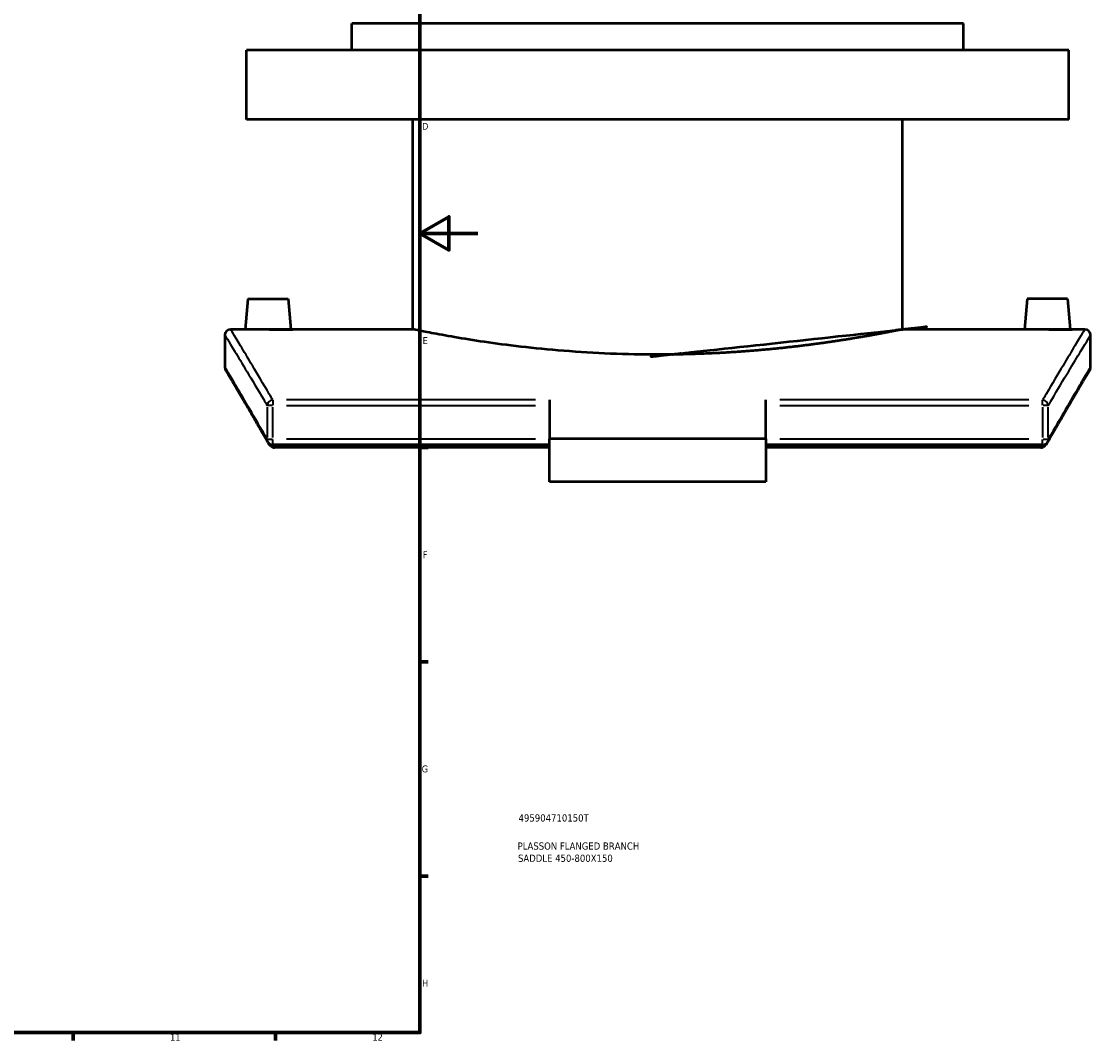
# Model space of a CAD drawing. Header units: millimetres. Extents: x -519 to 1053, y -190 to 828.
# Tile 6 of 10: x 683 to 1053, y 17 to 370. Entities that reach past the tile are written whole.
import ezdxf

# ---------------------------------------------------------------- set-up
doc = ezdxf.new("R2010")
doc.units = ezdxf.units.MM
for name, color, linetype, lineweight in [('Border (ANSI)', 7, 'Continuous', 70), ('Title (ISO)', 7, 'Continuous', 50), ('Visible (ANSI)', 7, 'Continuous', 50), ('Visible Narrow (ANSI)', 7, 'Continuous', 35)]:
    doc.layers.add(name, color=color, linetype=linetype, lineweight=lineweight)
doc.styles.add('Note Text (ANSI)', font='tahoma.ttf')
doc.styles.add('Note Text (ISO)', font='tahoma.ttf')

# ---------------------------------------------------------------- blocks, each defined once
blk = doc.blocks.new('Borders Default Border')
at = {"layer": 'Border (ANSI)'}
for p, q in [((820.9999847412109, 222.7499961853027), (823.7999725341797, 222.7499961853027)), ((820.9999847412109, 148.5000038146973), (823.7999725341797, 148.5000038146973)), ((820.9999847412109, 74.25000190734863), (823.7999725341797, 74.25000190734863)), ((700.8333587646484, 20), (700.8333587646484, 17.20000028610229)), ((770.9166717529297, 20), (770.9166717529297, 17.20000028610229))]:
    blk.add_line(p, q, dxfattribs=at)
at = {"layer": 'Border (ANSI)', "flags": 128}
for points in [[(20, 20), (20, 574.0000152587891), (820.9999847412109, 574.0000152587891), (820.9999847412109, 20), (20, 20)], [(840.9999847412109, 297.0000076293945), (820.9999847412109, 297.0000076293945), (830.9999847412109, 302.773494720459), (830.9999847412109, 291.2265014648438), (820.9999847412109, 297.0000076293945)]]:
    blk.add_lwpolyline(points, dxfattribs=at)
at = {"layer": 'Border (ANSI)', "color": 5, "true_color": 0x0000ff, "char_height": 2.39999994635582, "attachment_point": 7, "style": 'Note Text (ANSI)'}
for s, insert in [('D', (821.7207137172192, 332.9250000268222)), ('E', (821.9142307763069, 258.6750000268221)), ('F', (821.9793846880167, 184.4250000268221)), ('G', (821.6038174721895, 110.1283225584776)), ('H', (821.7255759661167, 35.92500002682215)), ('11', (734.4330685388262, 17.20000005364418)), ('12', (804.5164018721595, 17.20000005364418))]:
    blk.add_mtext(s, dxfattribs=dict(at, insert=insert))
blk = doc.blocks.new('Title Blocks ISO')
at = {"layer": 'Title (ISO)', "color": 232, "true_color": 0xca0064, "style": 'Note Text (ISO)'}
for tag, p in [('PART_NUMBER_001', (34.15585882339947, 73.1366234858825)), ('DESCRIPTION_001', (33.83688029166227, 63.39776635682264)), ('DESCRIPTION_002', (33.96112475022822, 59.17401441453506))]:
    blk.add_attdef(tag, p, '', height=2.5, dxfattribs=at)

msp = doc.modelspace()

# ---------------------------------------------------------------- linework, layer by layer
at = {"layer": 'Visible (ANSI)'}
for p, q in [((1009.376421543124, 369.7348524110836), (797.3764215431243, 369.7348524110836)), ((797.3764215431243, 360.5348524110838), (797.3764215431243, 369.7348524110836)), ((1009.376421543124, 360.5348524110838), (1009.376421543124, 369.7348524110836)), ((1045.876421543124, 360.534852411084), (760.876421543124, 360.5348524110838)), ((760.876421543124, 336.5348524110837), (760.876421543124, 360.5348524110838)), ((1045.876421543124, 336.5348524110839), (1045.876421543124, 360.5348524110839)), ((1045.876421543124, 336.5348524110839), (760.876421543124, 336.5348524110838)), ((818.5764215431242, 263.7348524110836), (818.5764215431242, 336.5348524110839)), ((988.1764215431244, 263.7348524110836), (988.1764215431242, 336.5348524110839)), ((761.3764215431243, 274.3348524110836), (760.4490417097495, 263.7348524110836)), ((761.3764215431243, 274.3348524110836), (775.3764215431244, 274.3348524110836)), ((775.3764215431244, 274.3348524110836), (776.3038013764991, 263.7348524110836)), ((1031.376421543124, 274.3348524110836), (1030.44904170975, 263.7348524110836)), ((1045.376421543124, 274.3348524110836), (1031.376421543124, 274.3348524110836)), ((1045.376421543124, 274.3348524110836), (1046.303801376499, 263.7348524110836)), ((760.4490417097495, 263.7348524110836), (755.3764215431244, 263.7348524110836)), ((818.5764215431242, 263.7348524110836), (776.3038013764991, 263.7348524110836)), ((1030.44904170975, 263.7348524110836), (988.1764215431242, 263.7348524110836)), ((1051.376421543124, 263.7348524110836), (1046.303801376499, 263.7348524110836)), ((753.3764215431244, 261.7348524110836), (753.3764215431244, 250.7348524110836)), ((1053.376421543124, 250.7348524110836), (1053.376421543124, 261.7348524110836)), ((865.876421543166, 239.2541558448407), (865.8764215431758, 225.8415183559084)), ((940.8764215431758, 225.8415183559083), (940.876421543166, 239.2541558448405)), ((865.8764215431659, 223.66181814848), (769.9956258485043, 223.66181814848)), ((865.8764215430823, 222.7762104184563), (770.5744258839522, 222.7762104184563)), ((940.8764215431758, 225.8415183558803), (865.8764215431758, 225.8415183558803)), ((865.8764215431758, 210.8415183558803), (865.8764215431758, 225.8415183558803)), ((940.8764215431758, 225.8415183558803), (940.8764215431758, 210.8415183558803)), ((1036.757217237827, 223.66181814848), (940.8764215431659, 223.66181814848)), ((1036.178417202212, 222.7762104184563), (940.8764215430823, 222.7762104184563)), ((940.8764215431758, 210.8415183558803), (865.8764215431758, 210.8415183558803))]:
    msp.add_line(p, q, dxfattribs=at)
for centre, start, end in [((755.3764215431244, 261.7348524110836), 90, 180), ((1051.376421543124, 261.7348524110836), 0, 90), ((755.3764215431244, 250.7348524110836), 180, 210.7661223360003), ((1051.376421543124, 250.7348524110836), 329.2338776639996, 0), ((769.9956258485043, 225.6618181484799), 209.7064855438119, 270), ((1036.757217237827, 225.6618181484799), 270, 330.2935144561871)]:
    msp.add_arc(centre, 2.000000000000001, start, end, dxfattribs=at)
for points, knots in [([(768.3764215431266, 263.6590037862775), (767.380504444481, 263.6590037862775), (766.3183184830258, 263.6629649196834), (764.36467224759, 263.6772782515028), (763.4732078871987, 263.6874246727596), (762.0659143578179, 263.7064717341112), (761.4562058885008, 263.7166078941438), (760.6477712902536, 263.7309004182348), (760.4490417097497, 263.7348524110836), (760.4490417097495, 263.7348524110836)], [0, 0, 0, 0, 0.2987751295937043, 0.2987751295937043, 0.5975502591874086, 0.5975502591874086, 0.8962684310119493, 0.8962684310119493, 1.19498660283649, 1.19498660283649, 1.19498660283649, 1.19498660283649]), ([(776.3038013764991, 263.7348524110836), (776.30380137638, 263.7348524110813), (776.1050717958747, 263.7309004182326), (775.2966371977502, 263.7166078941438), (774.6869287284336, 263.7064717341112), (773.2796351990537, 263.6874246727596), (772.3881708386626, 263.6772782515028), (770.4345246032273, 263.6629649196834), (769.3723386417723, 263.6590037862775), (768.3764215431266, 263.6590037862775)], [3.584959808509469, 3.584959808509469, 3.584959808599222, 3.584959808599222, 3.88367798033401, 3.88367798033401, 4.18239615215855, 4.18239615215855, 4.481171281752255, 4.481171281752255, 4.779946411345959, 4.779946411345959, 4.779946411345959, 4.779946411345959]), ([(903.3764215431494, 254.9785723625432), (898.0362070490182, 254.9785723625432), (892.5185723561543, 255.0867171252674), (881.5525344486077, 255.527461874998), (876.1040163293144, 255.8597222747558), (865.6621977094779, 256.6922495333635), (860.6602930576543, 257.1923664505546), (851.4140618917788, 258.2625803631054), (847.1698993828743, 258.8315793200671), (839.65786333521, 259.9284912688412), (836.1308400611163, 260.4951388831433), (829.9094262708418, 261.5568051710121), (827.2146141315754, 262.0507823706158), (822.8828192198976, 262.8708892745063), (821.2423928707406, 263.1969689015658), (819.0889379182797, 263.6290886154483), (818.5764215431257, 263.7348524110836), (818.5764215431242, 263.7348524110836)], [0, 0, 0, 0, 1.602064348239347, 1.602064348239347, 3.204128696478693, 3.204128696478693, 4.806193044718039, 4.806193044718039, 6.408257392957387, 6.408257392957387, 8.01022376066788, 8.01022376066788, 9.612190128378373, 9.612190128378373, 11.21415649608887, 11.21415649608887, 12.81612286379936, 12.81612286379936, 12.81612286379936, 12.81612286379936]), ([(988.1764215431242, 263.7348524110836), (988.1764215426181, 263.7348524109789), (987.6639051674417, 263.6290886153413), (985.5104502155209, 263.1969689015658), (983.8700238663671, 262.8708892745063), (979.5382289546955, 262.0507823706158), (976.843416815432, 261.5568051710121), (970.622003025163, 260.4951388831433), (967.0949797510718, 259.9284912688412), (959.582943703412, 258.8315793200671), (955.3387811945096, 258.2625803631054), (946.0925500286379, 257.1923664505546), (941.0906453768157, 256.6922495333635), (930.6488267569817, 255.8597222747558), (925.2003086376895, 255.527461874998), (914.2342707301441, 255.0867171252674), (908.7166360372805, 254.9785723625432), (903.3764215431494, 254.9785723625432)], [38.44836859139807, 38.44836859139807, 38.44836859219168, 38.44836859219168, 40.05033495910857, 40.05033495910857, 41.65230132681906, 41.65230132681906, 43.25426769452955, 43.25426769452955, 44.85623406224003, 44.85623406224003, 46.45829841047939, 46.45829841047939, 48.06036275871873, 48.06036275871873, 49.66242710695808, 49.66242710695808, 51.26449145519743, 51.26449145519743, 51.26449145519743, 51.26449145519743]), ([(1038.376421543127, 263.6590037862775), (1037.380504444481, 263.6590037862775), (1036.318318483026, 263.6629649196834), (1034.36467224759, 263.6772782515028), (1033.473207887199, 263.6874246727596), (1032.065914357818, 263.7064717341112), (1031.456205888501, 263.7166078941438), (1030.647771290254, 263.7309004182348), (1030.44904170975, 263.7348524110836), (1030.44904170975, 263.7348524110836)], [2.38997320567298, 2.38997320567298, 2.38997320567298, 2.38997320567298, 2.688748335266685, 2.688748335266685, 2.987523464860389, 2.987523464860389, 3.28624163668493, 3.28624163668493, 3.58495980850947, 3.58495980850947, 3.58495980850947, 3.58495980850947]), ([(1046.303801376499, 263.7348524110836), (1046.30380137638, 263.7348524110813), (1046.105071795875, 263.7309004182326), (1045.29663719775, 263.7166078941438), (1044.686928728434, 263.7064717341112), (1043.279635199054, 263.6874246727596), (1042.388170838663, 263.6772782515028), (1040.434524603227, 263.6629649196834), (1039.372338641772, 263.6590037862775), (1038.376421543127, 263.6590037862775)], [5.974933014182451, 5.974933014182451, 5.974933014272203, 5.974933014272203, 6.273651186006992, 6.273651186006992, 6.572369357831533, 6.572369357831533, 6.871144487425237, 6.871144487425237, 7.169919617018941, 7.169919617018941, 7.169919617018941, 7.169919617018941]), ([(768.2584749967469, 224.6707041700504), (767.3277268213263, 226.3020503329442), (766.4354795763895, 227.8587763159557), (764.7322157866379, 230.8195135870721), (763.9211809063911, 232.2235572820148), (762.3842037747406, 234.8757458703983), (761.6582643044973, 236.1238863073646), (760.2951345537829, 238.4610815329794), (759.6579469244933, 239.5501322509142), (758.4756477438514, 241.5661612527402), (757.9305385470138, 242.4931360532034), (756.9353177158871, 244.1823405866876), (756.4852079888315, 244.9445676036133), (755.6824376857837, 246.3020117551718), (755.3297784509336, 246.8972270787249), (754.7238416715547, 247.9188592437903), (754.4705648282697, 248.3452752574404), (754.0647754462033, 249.0280362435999), (753.9122629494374, 249.2843813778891), (753.7088237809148, 249.6262540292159), (753.6578965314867, 249.7117826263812), (753.6578965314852, 249.7117826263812)], [3.721051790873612, 3.721051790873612, 3.721051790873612, 3.721051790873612, 5.158052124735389, 5.158052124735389, 6.595052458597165, 6.595052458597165, 8.032052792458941, 8.032052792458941, 9.469053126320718, 9.469053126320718, 10.90605346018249, 10.90605346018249, 12.34305379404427, 12.34305379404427, 13.78005412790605, 13.78005412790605, 15.21705446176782, 15.21705446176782, 16.6540547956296, 16.6540547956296, 18.09105512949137, 18.09105512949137, 18.09105512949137, 18.09105512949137]), ([(1053.094946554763, 249.7117826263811), (1053.094946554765, 249.7117826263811), (1053.044019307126, 249.626254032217), (1052.840580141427, 249.2843813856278), (1052.688067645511, 249.0280362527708), (1052.282278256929, 248.3452752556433), (1052.029001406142, 247.9188592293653), (1051.423064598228, 246.897227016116), (1051.070405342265, 246.3020116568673), (1050.267634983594, 244.9445674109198), (1049.817525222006, 244.1823403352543), (1048.822304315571, 242.4931356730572), (1048.277195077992, 241.5661608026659), (1047.094895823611, 239.5501316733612), (1046.457708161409, 238.461080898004), (1045.09457837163, 236.1238856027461), (1044.368638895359, 234.8757451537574), (1042.831661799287, 232.223556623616), (1042.020626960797, 230.819512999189), (1040.317363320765, 227.8587759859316), (1039.425116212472, 226.3020502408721), (1038.494368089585, 224.6707041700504)], [15.38623921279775, 15.38623921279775, 15.38623921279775, 15.38623921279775, 16.82323952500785, 16.82323952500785, 18.26023983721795, 18.26023983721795, 19.69724014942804, 19.69724014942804, 21.13424046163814, 21.13424046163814, 22.57124077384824, 22.57124077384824, 24.00824108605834, 24.00824108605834, 25.44524139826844, 25.44524139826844, 26.88224171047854, 26.88224171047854, 28.31924202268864, 28.31924202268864, 29.75624233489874, 29.75624233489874, 29.75624233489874, 29.75624233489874]), ([(769.995625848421, 222.8621565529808), (769.823827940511, 222.9136739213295), (769.6624314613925, 222.9930461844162), (769.2960035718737, 223.2300579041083), (769.1049984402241, 223.4081977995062), (768.8003229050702, 223.7629803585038), (768.6690259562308, 223.9505161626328), (768.5524524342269, 224.1550829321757)], [-0.4311245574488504, -0.4311245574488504, -0.4311245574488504, -0.4311245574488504, -0.3668283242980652, -0.3668283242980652, -0.271616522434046, -0.271616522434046, -0.1871285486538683, -0.1871285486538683, -0.1871285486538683, -0.1871285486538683]), ([(769.995625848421, 222.8621565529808), (770.0528711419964, 222.8449902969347), (770.1108545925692, 222.8302778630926), (770.3026942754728, 222.7904745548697), (770.4383491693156, 222.7762104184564), (770.5744258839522, 222.7762104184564)], [0.2934025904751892, 0.2934025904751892, 0.2934025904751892, 0.2934025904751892, 0.3113637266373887, 0.3113637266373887, 0.3522251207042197, 0.3522251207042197, 0.3522251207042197, 0.3522251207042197]), ([(1038.200390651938, 224.1550829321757), (1038.083817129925, 223.9505161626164), (1037.952520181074, 223.7629803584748), (1037.647844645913, 223.4081977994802), (1037.456839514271, 223.2300579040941), (1037.090411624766, 222.9930461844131), (1036.92901514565, 222.9136739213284), (1036.757217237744, 222.8621565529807)], [-0.2041899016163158, -0.2041899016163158, -0.2041899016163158, -0.2041899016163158, -0.133485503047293, -0.133485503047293, -0.05380678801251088, -0.05380678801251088, 0, 0, 0, 0])]:
    msp.add_open_spline(points, degree=3, knots=knots, dxfattribs=at)
for points in [[(768.2584751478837, 224.6707042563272), (768.3560662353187, 224.4996536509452), (768.4540790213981, 224.3277853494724), (768.5525107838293, 224.155101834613)], [(1036.178417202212, 222.7762104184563), (1036.374776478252, 222.7762104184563), (1036.569547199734, 222.8058795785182), (1036.757217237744, 222.8621565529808)], [(1038.200332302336, 224.155101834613), (1038.29876406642, 224.3277853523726), (1038.396776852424, 224.4996536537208), (1038.49436793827, 224.6707042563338)]]:
    msp.add_open_spline(points, degree=3, dxfattribs=at)
at = {"layer": 'Visible Narrow (ANSI)'}
for p, q in [((769.8594976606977, 237.3721351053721), (768.0716348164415, 237.3721351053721)), ((769.9956258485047, 239.2091774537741), (769.9956258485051, 237.4946188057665)), ((861.082381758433, 239.2541558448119), (774.7896656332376, 239.2541558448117)), ((774.7896656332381, 237.3721351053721), (861.0823817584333, 237.3721351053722)), ((1031.963177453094, 239.2541558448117), (945.6704613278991, 239.2541558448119)), ((945.6704613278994, 237.3721351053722), (1031.963177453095, 237.3721351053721)), ((1036.757217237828, 237.4946188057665), (1036.757217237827, 239.2091774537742)), ((1038.68120826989, 237.3721351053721), (1036.893345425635, 237.3721351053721)), ((768.0389247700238, 236.7866192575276), (768.0389247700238, 226.2473339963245)), ((769.9956258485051, 226.2473339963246), (769.9956258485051, 236.7866192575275)), ((1036.757217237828, 236.7866192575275), (1036.757217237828, 226.2473339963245)), ((1038.713918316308, 226.2473339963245), (1038.713918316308, 236.7866192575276)), ((768.0716348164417, 225.6618181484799), (769.8594976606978, 225.6618181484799)), ((769.9956258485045, 223.6679834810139), (769.9956258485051, 225.5048999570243)), ((861.0823817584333, 225.6618181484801), (774.7896656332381, 225.6618181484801)), ((1031.963177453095, 225.6618181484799), (945.6704613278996, 225.6618181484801)), ((1036.757217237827, 223.6679834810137), (1036.757217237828, 225.5048999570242)), ((1036.893345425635, 225.6618181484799), (1038.68120826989, 225.6618181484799))]:
    msp.add_line(p, q, dxfattribs=at)
for centre, major_axis, ratio, start_param, end_param in [((769.9956258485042, 237.3721351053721), (-1.723845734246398, -1.014078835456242), 0.9229037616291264, 4.290039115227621, 5.640678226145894), ((1036.757217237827, 237.3721351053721), (-1.723845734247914, 1.014078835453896), 0.9229037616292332, 3.784099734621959, 5.134738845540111), ((769.9956258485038, 225.6618181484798), (-1.737150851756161, -0.9911139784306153), 0.9197134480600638, 5.755702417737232, 6.255423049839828), ((1036.757217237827, 225.6618181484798), (1.737150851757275, -0.991113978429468), 0.9197134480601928, 0.0277622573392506, 0.527482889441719)]:
    msp.add_ellipse(centre, major_axis=major_axis, ratio=ratio, start_param=start_param, end_param=end_param, dxfattribs=at)
for points, knots in [([(769.9956258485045, 239.2541558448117), (769.5898486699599, 239.9472820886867), (769.1914121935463, 240.6266629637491), (764.4969558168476, 248.6182766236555), (761.1132740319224, 254.2520698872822), (756.5510531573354, 261.8131086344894), (755.3764215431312, 263.7348524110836), (755.3764215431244, 263.7348524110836)], [-29.6995756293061, -29.6995756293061, -29.6995756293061, -29.6995756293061, -29.07604795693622, -29.07604795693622, -22.21098585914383, -22.21098585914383, -15.34591877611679, -15.34591877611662, -15.34591877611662, -15.34591877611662]), ([(1051.376421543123, 263.7348524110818), (1051.376421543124, 263.7348524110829), (1051.376421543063, 263.7348524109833), (1051.376421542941, 263.7348524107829), (1051.376404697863, 263.734824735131), (1050.201586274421, 261.812776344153), (1045.638692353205, 254.2506116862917), (1042.254526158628, 248.6159997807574), (1037.560109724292, 240.6244102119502), (1037.162321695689, 239.9461329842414), (1036.757217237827, 239.2541558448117)], [-18.37452334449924, -18.37452334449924, -18.37452334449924, -18.37452334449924, -18.37447364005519, -18.37447364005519, -18.37447364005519, -11.50891466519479, -11.50891466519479, -4.643360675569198, -4.643360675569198, -4.020866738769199, -4.020866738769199, -4.020866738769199, -4.020866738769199]), ([(753.3764215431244, 261.7348524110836), (753.3764215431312, 261.7348524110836), (754.5545321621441, 259.8223700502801), (759.1302653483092, 252.2977700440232), (762.523968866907, 246.6911275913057), (767.2323292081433, 238.73802773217), (767.6319672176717, 238.0618846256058), (768.0389247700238, 237.3721351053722)], [15.34591877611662, 15.34591877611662, 15.34591877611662, 15.34591877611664, 22.21098585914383, 22.21098585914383, 29.07604795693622, 29.07604795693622, 29.69957562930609, 29.69957562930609, 29.69957562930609, 29.69957562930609]), ([(1038.713918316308, 237.3721351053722), (1039.120201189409, 238.0607411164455), (1039.51918879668, 238.7357858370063), (1044.227509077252, 246.6888617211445), (1047.621698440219, 252.2963188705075), (1052.198106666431, 259.822039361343), (1053.376404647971, 261.7348248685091), (1053.376421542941, 261.7348524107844), (1053.376421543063, 261.7348524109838), (1053.376421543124, 261.7348524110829), (1053.376421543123, 261.7348524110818)], [4.020866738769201, 4.020866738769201, 4.020866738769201, 4.020866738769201, 4.643360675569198, 4.643360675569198, 11.50891466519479, 11.50891466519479, 18.37447364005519, 18.37447364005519, 18.37447364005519, 18.37452334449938, 18.37452334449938, 18.37452334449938, 18.37452334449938]), ([(768.0389247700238, 225.6618181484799), (767.4481728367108, 226.6941865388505), (766.8727214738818, 227.6969572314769), (762.1679881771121, 235.8748731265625), (758.9066719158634, 241.4136691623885), (754.5090352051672, 248.8462865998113), (753.3764215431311, 250.7348524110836), (753.3764215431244, 250.7348524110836)], [3.721051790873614, 3.721051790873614, 3.721051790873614, 3.721051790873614, 4.629325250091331, 4.629325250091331, 11.3601876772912, 11.3601876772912, 18.09105512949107, 18.09105512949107, 18.09105512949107, 18.09105512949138]), ([(1053.376421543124, 250.7348524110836), (1053.376421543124, 250.7348524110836), (1053.376421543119, 250.7348524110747), (1053.376421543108, 250.7348524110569), (1053.37641665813, 250.7348442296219), (1052.243642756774, 248.8460122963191), (1047.845411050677, 241.4123796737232), (1044.583661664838, 235.8728369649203), (1039.878944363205, 227.694905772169), (1039.304065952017, 226.6931304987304), (1038.713918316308, 225.6618181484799)], [15.3862392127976, 15.3862392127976, 15.3862392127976, 15.3862392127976, 15.38625387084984, 15.38625387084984, 15.38625387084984, 22.11757844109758, 22.11757844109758, 28.84889798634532, 28.84889798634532, 29.75624233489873, 29.75624233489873, 29.75624233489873, 29.75624233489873])]:
    msp.add_open_spline(points, degree=3, knots=knots, dxfattribs=at)
for points in [[(770.5744258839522, 222.7762104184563), (770.4040999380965, 223.0738012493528), (770.2350048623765, 223.3690044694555), (770.0671526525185, 223.6618099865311)], [(1036.685690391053, 223.6618099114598), (1036.517838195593, 223.3690044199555), (1036.348743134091, 223.0738012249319), (1036.178417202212, 222.7762104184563)]]:
    msp.add_open_spline(points, degree=3, dxfattribs=at)

# ---------------------------------------------------------------- block references
msp.add_blockref('Borders Default Border', (0, 0))
msp.add_blockref('Title Blocks ISO', (821, 20)).add_auto_attribs({'PART_NUMBER_001': '495904710150T', 'DESCRIPTION_001': 'PLASSON FLANGED BRANCH', 'DESCRIPTION_002': 'SADDLE 450-800X150'})

doc.saveas('drawing.dxf')
